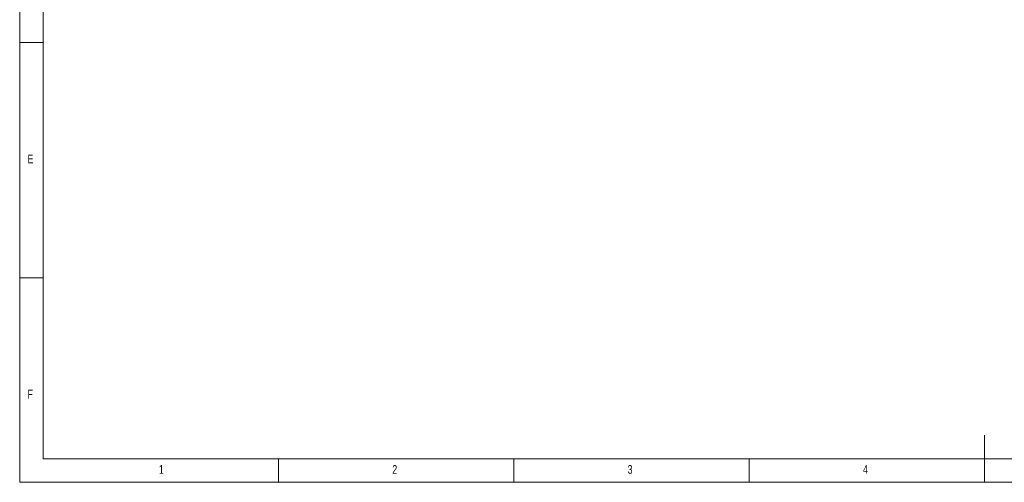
# Model space of a CAD drawing. Header units: millimetres. Extents: x 25 to 2116, y 25 to 1460.
# Tile 1 of 12: x 25 to 1071, y 25 to 517. Entities that reach past the tile are written whole.
import ezdxf

# ---------------------------------------------------------------- set-up
doc = ezdxf.new("R2010")
doc.units = ezdxf.units.MM
doc.header["$LTSCALE"] = 5
doc.styles.add('SLDTEXTSTYLE0', font='TXT', dxfattribs={"width": 0.75})

msp = doc.modelspace()

# ---------------------------------------------------------------- linework, layer by layer
at = {"color": 7, "linetype": 'Continuous', "lineweight": 18}
for p, q in [((25, 1460), (25, 25)), ((50, 1435), (50, 50)), ((25, 492.5), (50, 492.5)), ((50, 242.5), (25, 242.5)), ((1050, 25), (1050, 75)), ((50, 50), (2050, 50)), ((300, 25), (300, 50)), ((550, 50), (550, 25)), ((800, 25), (800, 50)), ((25, 25), (2075, 25))]:
    msp.add_line(p, q, dxfattribs=at)

# ---------------------------------------------------------------- texts
at = {"color": 7, "linetype": 'Continuous', "lineweight": 0, "char_height": 9.26, "attachment_point": 1, "style": 'SLDTEXTSTYLE0'}
for s, insert in [('E', (33.333, 373.34)), ('F', (33.333, 123.34)), ('1', (172.917, 43.34)), ('2', (420.833, 43.34)), ('3', (670.833, 43.34)), ('4', (920.833, 43.34))]:
    msp.add_mtext(s, dxfattribs=dict(at, insert=insert))

doc.saveas('drawing.dxf')
